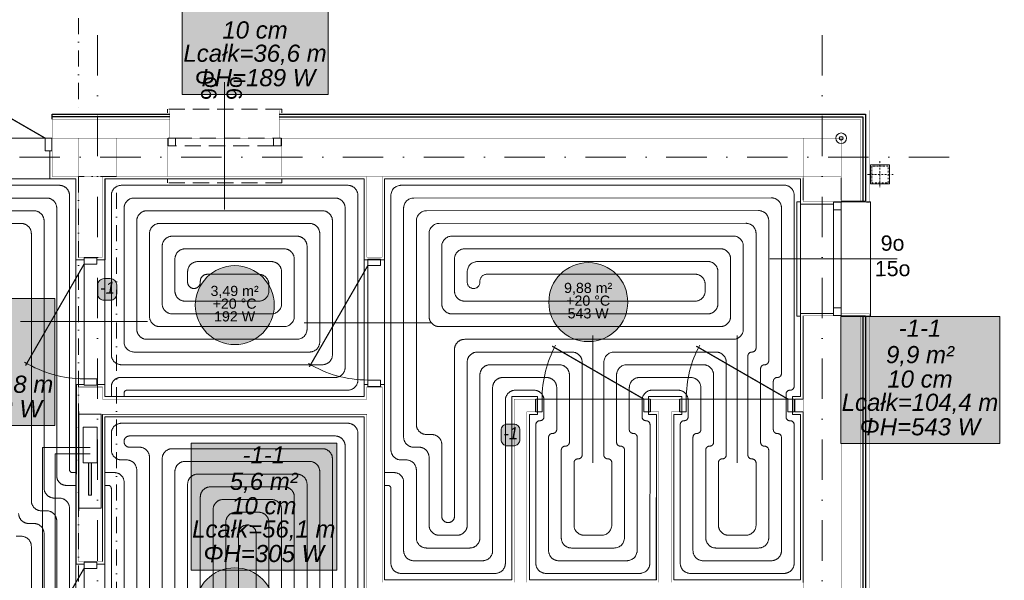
# Model space of a CAD drawing. Extents: x 4615668 to 9294084, y 16339 to 10688993.
# Tile 12 of 256: x 4716918 to 4717693, y 5340640 to 5341081. Entities that reach past the tile are written whole.
import ezdxf
from ezdxf.enums import TextEntityAlignment as Align
from ezdxf.lldxf.tags import DXFTag

# ---------------------------------------------------------------- set-up
doc = ezdxf.new("R2010")
doc.units = 0
doc.header["$MEASUREMENT"] = 0
doc.linetypes.add('DASHDOT', pattern=[25.4, 12.7, -6.35, 0, -6.35])
doc.linetypes.add('DASHED', pattern=[19.05, 12.7, -6.35])
for name, color, linetype, lineweight, true_color in [('IS_Belka powrotna rozdzielacza c_o_', 7, 'Continuous', 5, 0x000000), ('IS_Belka zasilająca rozdzielacza c_o_', 7, 'Continuous', 5, 0x000000), ('IS_Działka (powrotna)', 5, 'DASHED', 13, 0x0000ff), ('IS_Działka (zasilająca)', 1, 'Continuous', 13, 0xff0000), ('IS_PG_Ch', 7, 'Continuous', 13, 0x008000), ('IS_Podłoga grzewczo-chłodząca', 7, 'Continuous', 5, 0x000000), ('IS_Pomieszczenie (Ręczne)', 7, 'Continuous', 5, 0x000000), ('IS_Pomieszczenie (Ręczne)_etykieta', 7, 'Continuous', 5, 0x000000), ('IS_Strefa podłóg', 7, 'Continuous', 13, 0x008000), ('IS_Strefa podłóg_etykieta', 7, 'Continuous', 5, 0x000000), ('IS_Szafka rozdzielaczowa z zestawem', 7, 'Continuous', 5, 0x000000), ('IS_Wężownica OChP', 7, 'Continuous', 5, 0x800080)]:
    doc.layers.add(name, color=color, linetype=linetype, lineweight=lineweight, true_color=true_color)
doc.layers.add('MURY', color=7, linetype='Continuous')
doc.layers.add('STOLARKA', color=4, linetype='Continuous')
doc.layers.add('Osie', color=175, linetype='DASHDOT', lineweight=9)
doc.layers.add('Wymiar', color=7, linetype='Continuous', lineweight=9)
doc.styles.add('Arial_____', font='arial.ttf')
doc.styles.add('Arial__I__', font='ariali.ttf')
doc.styles.add('ARIAL_CE', font='arial.ttf', dxfattribs={"height": 15})
tags = doc.linetypes.add('DASH', pattern=[15, 10, -5]).pattern_tags.tags
tags[6:7] = [DXFTag(74, 4), DXFTag(75, 0), DXFTag(340, '0'), DXFTag(46, 0.0), DXFTag(50, 0.0), DXFTag(44, 0.0), DXFTag(45, 0.0)]
tags[4:5] = [DXFTag(74, 4), DXFTag(75, 0), DXFTag(340, '0'), DXFTag(46, 0.0), DXFTag(50, 0.0), DXFTag(44, 0.0), DXFTag(45, 0.0)]

# ---------------------------------------------------------------- blocks, each defined once
blk = doc.blocks.new('6248ed5a-13cf-4496-9900-b0c4fb0faeaf_case')
at = {"layer": 'IS_Szafka rozdzielaczowa z zestawem', "color": 0, "lineweight": 20, "transparency": 16777216, "extrusion": (0, 0, -1)}
blk.add_lwpolyline([(0.0875, 0.53), (0.0875, -0.25), (0.0915, -0.25), (0.0915, 0.53)], close=True, dxfattribs=at)
at = {"layer": 'IS_Szafka rozdzielaczowa z zestawem', "color": 0, "linetype": 'ByBlock', "lineweight": -2, "transparency": 16777216, "extrusion": (0, 0, -1)}
blk.add_lwpolyline([(-0.0875, 0.51), (-0.0875, -0.23), (0.0875, -0.23), (0.0875, 0.51)], close=True, dxfattribs=at)
blk = doc.blocks.new('G$C61CBF25F')
at = {"layer": 'Osie', "lineweight": 0, "ltscale": 2.5}
for p, q in [((855, 0), (855, 1880)), ((1425, 0), (1425, 1880)), ((1525, 1780), (204.85, 1780)), ((1525, 1780), (204.85, 1780))]:
    blk.add_line(p, q, dxfattribs=at)
blk = doc.blocks.new('G$C09C456D5')
at = {"layer": 'STOLARKA', "color": 252, "linetype": 'Continuous', "lineweight": 0}
for p, q in [((55, 100), (55, 0)), ((5, 50), (105, 50))]:
    blk.add_line(p, q, dxfattribs=at)
at = {"layer": 'STOLARKA', "color": 252, "linetype": 'Continuous', "lineweight": 0, "const_width": 1}
blk.add_lwpolyline([(105, 50), (17.96, 100.26)], dxfattribs=at)
at = {"layer": 'STOLARKA', "color": 252, "linetype": 'Continuous', "lineweight": 0}
for points in [[(5, 40), (5, 50), (0, 50), (0, 40)], [(105, 40), (105, 50), (110, 50), (110, 40)]]:
    blk.add_lwpolyline(points, close=True, dxfattribs=at)
blk.add_arc((95, 50), 90, 145.46198, 180, dxfattribs=at)
blk = doc.blocks.new('G$CF45FC2ED')
at = {"layer": 'STOLARKA', "color": 252, "linetype": 'Continuous', "lineweight": 0}
for p, q in [((45, 100), (45, 0)), ((85, 50), (5, 50))]:
    blk.add_line(p, q, dxfattribs=at)
at = {"layer": 'STOLARKA', "color": 252, "linetype": 'Continuous', "lineweight": 0, "const_width": 1}
blk.add_lwpolyline([(5, 50), (77.06, 91.6)], dxfattribs=at)
at = {"layer": 'STOLARKA', "color": 252, "linetype": 'Continuous', "lineweight": 0}
for points in [[(5, 40), (5, 50), (0, 50), (0, 40)], [(85, 40), (85, 50), (90, 50), (90, 40)]]:
    blk.add_lwpolyline(points, close=True, dxfattribs=at)
blk.add_arc((-5, 50), 90, 0, 28.08979, dxfattribs=at)
blk = doc.blocks.new('G$C8361AC1F')
at = {"layer": 'STOLARKA', "color": 252, "linetype": 'Continuous', "lineweight": 0}
for p, q in [((50, 100), (50, 0)), ((5, 50), (95, 50))]:
    blk.add_line(p, q, dxfattribs=at)
at = {"layer": 'STOLARKA', "color": 252, "linetype": 'Continuous', "lineweight": 0, "const_width": 1}
blk.add_lwpolyline([(95, 50), (15.33, 96)], dxfattribs=at)
at = {"layer": 'STOLARKA', "color": 252, "linetype": 'Continuous', "lineweight": 0}
for points in [[(5, 40), (5, 50), (0, 50), (0, 40)], [(95, 40), (95, 50), (100, 50), (100, 40)]]:
    blk.add_lwpolyline(points, close=True, dxfattribs=at)
blk.add_arc((95, 50), 90, 148.72666, 180, dxfattribs=at)
blk = doc.blocks.new('G$C503E6358')
at = {"layer": 'STOLARKA', "color": 5, "linetype": 'DASHED', "lineweight": 0}
blk.add_line((100, 45), (0, 45), dxfattribs=at)
for points in [[(24, 0), (21, 0), (21, 90), (24, 90)], [(76, 0), (79, 0), (79, 90), (76, 90)]]:
    blk.add_lwpolyline(points, dxfattribs=at)
for points in [[(56, 89.5), (56, 83.5), (50, 83.5), (50, 89.5)], [(56, 83.5), (56, 6.5), (50, 6.5), (50, 83.5)], [(56, 0.5), (56, 6.5), (50, 6.5), (50, 0.5)]]:
    blk.add_lwpolyline(points, close=True, dxfattribs=at)
blk = doc.blocks.new('G$C772A7A8F')
at = {"layer": 'STOLARKA', "color": 5, "lineweight": 0}
blk.add_line((100, 45), (0, 45), dxfattribs=at)
for points in [[(24, 0), (21, 0), (21, 90), (24, 90)], [(76, 0), (79, 0), (79, 90), (76, 90)]]:
    blk.add_lwpolyline(points, dxfattribs=at)
for points in [[(56, 89.5), (56, 83.5), (50, 83.5), (50, 89.5)], [(56, 83.5), (56, 6.5), (50, 6.5), (50, 83.5)], [(56, 0.5), (56, 6.5), (50, 6.5), (50, 0.5)]]:
    blk.add_lwpolyline(points, close=True, dxfattribs=at)
blk = doc.blocks.new('G$C6E969633')
at = {"layer": 'MURY', "color": 5, "linetype": 'DASH', "lineweight": 0}
blk.add_line((996.68, 1839), (996.68, 1739), dxfattribs=at)
at = {"layer": 'MURY', "linetype": 'DASHDOT', "lineweight": 0, "ltscale": 0.1}
for p, q in [((1512.18, 1777.06), (1512.18, 1756.06)), ((1522.68, 1766.56), (1501.68, 1766.56))]:
    blk.add_line(p, q, dxfattribs=at)
at = {"layer": 'MURY', "lineweight": 0, "ltscale": 40}
for p, q in [((1451.68, 1746.25), (1451.68, 1764)), ((1481.68, 1764), (1481.68, 1746.25)), ((1504.68, 1759.06), (1519.68, 1759.06)), ((1451.68, 1589.87), (1451.68, 1655.25)), ((1445.28, 1579.87), (1445.28, 1589.87)), ((1445.28, 1589.87), (1451.68, 1589.87)), ((900.61, 1577.87), (900.61, 1462.16)), ((1451.68, 1579.87), (1445.28, 1579.87)), ((1451.68, 1445.76), (1451.68, 1579.87))]:
    blk.add_line(p, q, dxfattribs=at)
at = {"layer": 'MURY', "linetype": 'DASH', "lineweight": 0}
for p, q in [((971.68, 1589.86), (971.68, 1589.87)), ((1031.68, 1589.86), (1031.68, 1589.87)), ((1091.68, 1589.86), (1091.68, 1589.87)), ((971.68, 1577.86), (971.68, 1577.87)), ((1031.68, 1577.86), (1031.68, 1577.87)), ((1091.68, 1577.86), (1091.68, 1577.87))]:
    blk.add_line(p, q, dxfattribs=at)
at = {"layer": 'MURY', "linetype": 'DASHDOT', "lineweight": 0}
blk.add_lwpolyline([(729.68, 1815), (729.68, 1915), (881.68, 1915), (881.68, 1815)], dxfattribs=at)
at = {"layer": 'MURY', "lineweight": 0, "ltscale": 40}
for points, const_width in [([(859.18, 1795), (859.18, 1817)], 0.1), ([(859.18, 1817), (1503.68, 1817), (1503.68, 1744.25), (1481.68, 1744.25)], 0.1), ([(859.18, 1816.96), (1503.68, 1816.96), (1503.68, 1744.21), (1481.68, 1744.21)], 0.1), ([(861.18, 1795), (861.18, 1810), (953.66, 1810)], 0.3)]:
    blk.add_lwpolyline(points, dxfattribs=dict(at, const_width=const_width))
at = {"layer": 'MURY', "lineweight": -3, "ltscale": 40}
for points in [[(861.18, 1814), (953.65, 1814)], [(861.18, 1810), (861.18, 1814)], [(1039.68, 1813.96), (1500.68, 1813.96), (1500.68, 1745.21), (1481.68, 1745.21)], [(861.18, 1812), (953.66, 1812)], [(1039.68, 1811.96), (1498.68, 1811.96), (1498.68, 1745.21), (1481.68, 1745.21)], [(1481.68, 1655.25), (1500.68, 1655.25), (1500.68, 1205.25), (1481.68, 1205.25)], [(1481.68, 1655.25), (1498.68, 1655.25), (1498.68, 1205.25), (1481.68, 1205.25)]]:
    blk.add_lwpolyline(points, dxfattribs=at)
at = {"layer": 'MURY', "linetype": 'DASH', "lineweight": 0, "const_width": 0.2}
for points in [[(953.68, 1795), (953.68, 1817)], [(1039.68, 1795), (1039.68, 1816.96)]]:
    blk.add_lwpolyline(points, dxfattribs=at)
at = {"layer": 'MURY', "lineweight": 0, "ltscale": 40}
blk.add_lwpolyline([(1039.68, 1809.96, 0.2, 0.2, 0), (1496.68, 1809.96, 0.2, 0.2, 0), (1496.68, 1745.21, 0.2, 0.2, 0), (1481.68, 1745.21, 0.2, 0.2, 0)], format="xyseb", dxfattribs=at)
at = {"layer": 'MURY', "ltscale": 40, "const_width": 0.3}
for points in [[(881.68, 1765), (861.18, 1765), (861.18, 1795), (881.68, 1795)], [(881.68, 1765), (911.68, 1765), (911.68, 1795), (881.68, 1795)], [(911.68, 1765), (1451.68, 1765), (1451.68, 1795), (911.68, 1795)], [(1451.68, 1765), (1481.68, 1765), (1481.68, 1795), (1451.68, 1795)], [(900.68, 1701.37), (900.68, 1765), (881.68, 1765), (881.68, 1701.37)], [(1481.68, 1745.25), (1481.68, 1765), (1451.68, 1765), (1451.68, 1745.25)]]:
    blk.add_lwpolyline(points, close=True, dxfattribs=at)
at = {"layer": 'MURY', "linetype": 'DASHDOT', "ltscale": 0.5, "const_width": 0.3}
for points in [[(951.68, 1765), (951.68, 1795)], [(1041.68, 1765), (1041.68, 1795)]]:
    blk.add_lwpolyline(points, dxfattribs=at)
at = {"layer": 'MURY', "lineweight": 0, "ltscale": 40}
for points in [[(859.18, 1785), (859.18, 1763), (879.68, 1763), (879.68, 1699.37), (886.11, 1699.37)], [(896.11, 1699.37), (902.68, 1699.37), (902.68, 1763), (1106.52, 1763), (1106.52, 1699.37), (1122.52, 1699.37), (1122.52, 1763), (1449.68, 1763.13), (1449.68, 1743.25), (1475.68, 1743.25)], [(1475.68, 1657.25), (1449.68, 1657.25), (1449.68, 1591.87), (1443.28, 1591.87), (1443.28, 1589.87)], [(886.11, 1601.37), (880.18, 1601.37), (880, 1460.16)], [(1109.35, 1601.37), (1106.52, 1601.37), (1106.52, 1591.87), (902.61, 1591.87), (902.61, 1601.37), (896.11, 1601.37)], [(1242.92, 1589.87), (1242.92, 1591.87), (1222.52, 1591.87), (1222.52, 1447.76), (1122.52, 1447.76), (1122.52, 1601.37), (1119.35, 1601.37)], [(1356.28, 1589.87), (1356.28, 1591.87), (1330.02, 1591.87), (1330.01, 1589.87)], [(896.11, 1460.16), (902.61, 1460.16), (902.61, 1575.87), (1106.52, 1575.87), (1106.52, 1303.66), (902.61, 1303.66), (902.61, 1363.16), (896.11, 1363.16)], [(1330.01, 1579.87), (1330, 1577.87), (1336.32, 1577.87), (1336.32, 1447.76), (1236.52, 1447.76), (1236.52, 1577.87), (1242.92, 1577.87), (1242.92, 1579.87)], [(1443.28, 1579.87), (1443.28, 1577.78), (1449.68, 1577.78), (1449.68, 1447.76), (1350.1, 1447.76), (1350.1, 1577.87), (1356.28, 1577.87), (1356.28, 1579.87)], [(880, 1460.16), (886.11, 1460.16)]]:
    blk.add_lwpolyline(points, dxfattribs=at)
blk.add_lwpolyline([(1504.68, 1759.06), (1519.68, 1759.06), (1519.68, 1774.06), (1504.68, 1774.06)], close=True, dxfattribs=at)
at = {"layer": 'MURY', "linetype": 'DASHDOT', "lineweight": 0, "ltscale": 0.1}
blk.add_lwpolyline([(1505.68, 1760.06), (1518.68, 1760.06), (1518.68, 1773.06), (1505.68, 1773.06)], close=True, dxfattribs=at)
at = {"layer": 'MURY', "linetype": 'DASHDOT', "lineweight": 0}
blk.add_lwpolyline([(881.68, 1255), (911.68, 1255), (911.68, 1765), (881.68, 1765)], close=True, dxfattribs=at)
at = {"layer": 'MURY', "linetype": 'DASH', "lineweight": 0}
blk.add_lwpolyline([(941.68, 1763), (961.68, 1763)], dxfattribs=at)
at = {"layer": 'MURY', "ltscale": 40, "const_width": 0.3}
for points in [[(1108.52, 1765), (1108.52, 1701.37), (1120.52, 1701.37), (1120.52, 1765)], [(1348.1, 1445.76), (1348.1, 1579.87), (1354.28, 1579.87), (1354.28, 1589.87), (1331.92, 1589.87), (1331.92, 1579.87), (1338.32, 1579.87), (1338.32, 1445.76)], [(1234.52, 1445.76), (1234.52, 1579.87), (1240.92, 1579.87), (1240.92, 1589.87), (1224.52, 1589.87), (1224.52, 1445.76)], [(1120.52, 1445.76), (1120.52, 1599.37), (1108.52, 1599.37), (1108.52, 1589.87), (900.68, 1589.87), (900.68, 1599.37), (881.68, 1599.37), (881.68, 1462.16), (900.68, 1462.16), (900.68, 1577.87), (1108.52, 1577.87), (1108.52, 1301.66)], [(1451.68, 1589.87), (1445.28, 1589.87), (1445.28, 1579.87), (1451.68, 1579.87)]]:
    blk.add_lwpolyline(points, dxfattribs=at)
at = {"layer": 'MURY', "lineweight": 0, "const_width": 0.2}
blk.add_lwpolyline([(1481.68, 1657.25), (1503.68, 1657.25), (1503.68, 1203.25), (1481.68, 1203.25)], dxfattribs=at)
at = {"layer": 'MURY', "lineweight": 0, "ltscale": 40, "const_width": 0.3}
blk.add_lwpolyline([(1481.68, 1655.25), (1481.68, 1255), (1451.68, 1255), (1451.68, 1655.25)], close=True, dxfattribs=at)
at = {"layer": 'MURY', "lineweight": 0}
blk.add_lwpolyline([(1481.68, 1655.25, 0.2, 0.2, 0), (1496.68, 1655.25, 0.2, 0.2, 0), (1496.68, 1205.25, 0.2, 0.2, 0), (1481.68, 1205.25, 0.2, 0.2, 0)], format="xyseb", dxfattribs=at)
at = {"layer": 'MURY', "lineweight": 0, "ltscale": 40}
blk.add_circle((1481.68, 1795), 4.18, dxfattribs=at)
for name, p in [('G$C61CBF25F', (41.68, 0)), ('G$C09C456D5', (750.68, 1745)), ('G$C772A7A8F', (1425.68, 1655.11))]:
    blk.add_blockref(name, p, dxfattribs=at)
at = {"layer": 'MURY', "lineweight": 0, "ltscale": 40, "rotation": 90}
blk.add_blockref('G$C503E6358', (1041.68, 1739), dxfattribs=at)
at = {"layer": 'MURY', "color": 251, "lineweight": 0, "ltscale": 40}
for p, rotation in [((936.11, 1600.87), 90.00000000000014), ((1159.35, 1599.87), 89.9999999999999), ((936.11, 1361.66), 89.99999999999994)]:
    blk.add_blockref('G$C8361AC1F', p, dxfattribs=dict(at, rotation=rotation))
at = {"layer": 'MURY', "color": 251, "lineweight": 0, "ltscale": 40, "xscale": -1, "rotation": 359.9999999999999}
for p in [(1331.42, 1539.87), (1444.78, 1539.87)]:
    blk.add_blockref('G$CF45FC2ED', p, dxfattribs=at)
at = {"layer": 'MURY', "char_height": 12, "width": 1777.5174, "attachment_point": 5, "style": 'ARIAL_CE'}
for s, insert, rotation in [('\\pxi-10,l16.666687,t16.666687;9o\\P9o', (994.47, 1794.43), 90.15445), ('\\pxi-10,l16.666687,t16.666687;9o\\P15o', (1482.11, 1702.37), 0.15445)]:
    blk.add_mtext(s, dxfattribs=dict(at, insert=insert, rotation=rotation))

msp = doc.modelspace()

# ---------------------------------------------------------------- hatches: boundary and pattern name
at = {"layer": 'IS_Belka powrotna rozdzielacza c_o_', "true_color": 0xffffff, "transparency": 33554687, "extrusion": (0, -1.32097e-56, -1)}
msp.add_hatch(color=7, dxfattribs=at).paths.add_polyline_path([(-4716974.86, 5340732.33), (-4716974.86, 5340706.83), (-4716972.32, 5340706.83), (-4716972.32, 5340732.33)])
at = {"layer": 'IS_Belka zasilająca rozdzielacza c_o_', "true_color": 0xffffff, "transparency": 33554687, "extrusion": (0, -1.32097e-56, -1)}
msp.add_hatch(color=7, dxfattribs=at).paths.add_polyline_path([(-4716974.86, 5340732.33), (-4716974.86, 5340706.83), (-4716972.32, 5340706.83), (-4716972.32, 5340732.33)])
at = {"layer": 'IS_Podłoga grzewczo-chłodząca', "lineweight": 50, "true_color": 0xffffff, "transparency": 33554687}
for points in [[(4717046.19, 5341022.04), (4717160.9, 5341022.04), (4717160.9, 5341121.87), (4717046.19, 5341121.87)], [(4716831.18, 5340761.71), (4716945.89, 5340761.71), (4716945.89, 5340861.54), (4716831.18, 5340861.54)], [(4717564.07, 5340747.5), (4717689.1, 5340747.5), (4717689.1, 5340847.33), (4717564.07, 5340847.33)], [(4717053.07, 5340647.86), (4717167.78, 5340647.86), (4717167.78, 5340747.69), (4717053.07, 5340747.69)]]:
    msp.add_hatch(color=7, dxfattribs=at).paths.add_polyline_path(points)
at = {"layer": 'IS_Pomieszczenie (Ręczne)_etykieta', "lineweight": 50, "true_color": 0xe4e4e4, "transparency": 33554687}
for points in [[(4717118.49, 5340856.34), (4717116.97, 5340865.93), (4717112.56, 5340874.59), (4717105.69, 5340881.45), (4717097.04, 5340885.86), (4717087.45, 5340887.38), (4717077.85, 5340885.86), (4717069.2, 5340881.45), (4717062.33, 5340874.59), (4717057.92, 5340865.93), (4717056.4, 5340856.34), (4717057.92, 5340846.75), (4717062.33, 5340838.09), (4717069.2, 5340831.22), (4717077.85, 5340826.82), (4717087.45, 5340825.3), (4717097.04, 5340826.82), (4717105.69, 5340831.22), (4717112.56, 5340838.09), (4717116.97, 5340846.75)], [(4717396.57, 5340858.71), (4717395.05, 5340868.3), (4717390.64, 5340876.95), (4717383.77, 5340883.82), (4717375.12, 5340888.23), (4717365.52, 5340889.75), (4717355.93, 5340888.23), (4717347.28, 5340883.82), (4717340.41, 5340876.95), (4717336, 5340868.3), (4717334.48, 5340858.71), (4717336, 5340849.11), (4717340.41, 5340840.46), (4717347.28, 5340833.59), (4717355.93, 5340829.18), (4717365.52, 5340827.66), (4717375.12, 5340829.18), (4717383.77, 5340833.59), (4717390.64, 5340840.46), (4717395.05, 5340849.11)], [(4717118.49, 5340618.67), (4717116.97, 5340628.26), (4717112.56, 5340636.91), (4717105.69, 5340643.78), (4717097.04, 5340648.19), (4717087.44, 5340649.71), (4717077.85, 5340648.19), (4717069.2, 5340643.78), (4717062.33, 5340636.91), (4717057.92, 5340628.26), (4717056.4, 5340618.67), (4717057.92, 5340609.07), (4717062.33, 5340600.42), (4717069.2, 5340593.55), (4717077.85, 5340589.14), (4717087.44, 5340587.62), (4717097.04, 5340589.14), (4717105.69, 5340593.55), (4717112.56, 5340600.42), (4717116.97, 5340609.07)]]:
    msp.add_hatch(color=254, dxfattribs=at).paths.add_polyline_path(points)
at = {"layer": 'IS_Strefa podłóg_etykieta', "lineweight": 50, "true_color": 0xffffff, "transparency": 33554687}
for points in [[(4716984.68, 5340860.1), (4716989.55, 5340860.1), (4716992.05, 5340860.77), (4716993.88, 5340862.6), (4716994.55, 5340865.1), (4716994.55, 5340872.18), (4716993.88, 5340874.68), (4716992.05, 5340876.51), (4716989.55, 5340877.18), (4716984.68, 5340877.18), (4716982.18, 5340876.51), (4716980.35, 5340874.68), (4716979.68, 5340872.18), (4716979.68, 5340865.1), (4716980.35, 5340862.6), (4716982.18, 5340860.77)], [(4717301.91, 5340745.7), (4717306.78, 5340745.7), (4717309.28, 5340746.37), (4717311.11, 5340748.2), (4717311.78, 5340750.7), (4717311.78, 5340757.78), (4717311.11, 5340760.28), (4717309.28, 5340762.11), (4717306.78, 5340762.78), (4717301.91, 5340762.78), (4717299.41, 5340762.11), (4717297.58, 5340760.28), (4717296.91, 5340757.78), (4717296.91, 5340750.7), (4717297.58, 5340748.2), (4717299.41, 5340746.37)]]:
    msp.add_hatch(color=7, dxfattribs=at).paths.add_polyline_path(points)

# ---------------------------------------------------------------- linework, layer by layer
msp.add_circle((4717564.43, 5340987.56), 1.4)
at = {"layer": 'IS_Belka powrotna rozdzielacza c_o_', "extrusion": (0, 1.32097e-56, -1)}
msp.add_lwpolyline([(-4716974.86, 5340732.33), (-4716974.86, 5340706.83), (-4716972.32, 5340706.83), (-4716972.32, 5340732.33)], close=True, dxfattribs=at)
at = {"layer": 'IS_Belka zasilająca rozdzielacza c_o_', "extrusion": (0, 1.32097e-56, -1)}
msp.add_lwpolyline([(-4716974.86, 5340732.33), (-4716974.86, 5340706.83), (-4716972.32, 5340706.83), (-4716972.32, 5340732.33)], close=True, dxfattribs=at)
at = {"layer": 'IS_Działka (powrotna)', "ltscale": 70}
for p, q in [((4716946.08, 5340739.33), (4716973.59, 5340739.33)), ((4716946.08, 5340189.58), (4716946.08, 5340739.33))]:
    msp.add_line(p, q, dxfattribs=at)
at = {"layer": 'IS_Działka (zasilająca)'}
for p, q in [((4716936.08, 5340744.33), (4716973.59, 5340744.33)), ((4716936.08, 5340179.58), (4716936.08, 5340744.33))]:
    msp.add_line(p, q, dxfattribs=at)
at = {"layer": 'IS_PG_Ch', "extrusion": (0, 0, -1)}
for points in [[(-4716814.28, 5340955.56), (-4716962.43, 5340955.56), (-4716962.43, 5340582.67), (-4716814.28, 5340582.67)], [(-4717189.26, 5340955.56), (-4717189.26, 5340784.43), (-4716985.35, 5340784.43), (-4716985.35, 5340955.56)], [(-4717189.26, 5340768.43), (-4717189.26, 5340496.22), (-4716985.35, 5340496.22), (-4716985.35, 5340768.43)]]:
    msp.add_lwpolyline(points, close=True, dxfattribs=at)
at = {"layer": 'IS_PG_Ch', "extrusion": (0, 1.56018e-57, -1)}
msp.add_lwpolyline([(-4717532.43, 5340784.43), (-4717526.03, 5340784.43), (-4717526.03, 5340770.35), (-4717532.43, 5340770.35), (-4717532.43, 5340640.32), (-4717432.85, 5340640.32), (-4717432.85, 5340770.43), (-4717439.03, 5340770.43), (-4717439.03, 5340784.43), (-4717412.76, 5340784.43), (-4717412.75, 5340770.43), (-4717419.06, 5340770.43), (-4717418.88, 5340640.32), (-4717319.26, 5340640.32), (-4717319.26, 5340770.43), (-4717325.66, 5340770.43), (-4717325.66, 5340784.43), (-4717305.26, 5340784.43), (-4717305.26, 5340640.32), (-4717205.26, 5340640.32), (-4717205.26, 5340955.56), (-4717532.43, 5340955.7)], close=True, dxfattribs=at)
at = {"layer": 'IS_Podłoga grzewczo-chłodząca'}
for points in [[(4717046.19, 5341022.04), (4717160.9, 5341022.04), (4717160.9, 5341121.87), (4717046.19, 5341121.87)], [(4716831.18, 5340761.71), (4716945.89, 5340761.71), (4716945.89, 5340861.54), (4716831.18, 5340861.54)], [(4717564.07, 5340747.5), (4717689.1, 5340747.5), (4717689.1, 5340847.33), (4717564.07, 5340847.33)], [(4717053.07, 5340647.86), (4717167.78, 5340647.86), (4717167.78, 5340747.69), (4717053.07, 5340747.69)]]:
    msp.add_lwpolyline(points, close=True, dxfattribs=at)
at = {"layer": 'IS_Pomieszczenie (Ręczne)', "extrusion": (0, 0, -1)}
for points in [[(-4716446.43, 5340955.56), (-4716962.43, 5340955.56), (-4716962.43, 5339309.56), (-4716446.43, 5339309.56)], [(-4716985.35, 5340955.56), (-4717189.26, 5340955.56), (-4717189.26, 5340784.43), (-4716985.35, 5340784.43)], [(-4716985.35, 5340768.43), (-4717189.26, 5340768.43), (-4717189.26, 5340496.22), (-4716985.35, 5340496.22)]]:
    msp.add_lwpolyline(points, close=True, dxfattribs=at)
at = {"layer": 'IS_Pomieszczenie (Ręczne)', "extrusion": (0, 2.01439e-58, -1)}
msp.add_lwpolyline([(-4717532.43, 5340955.7), (-4717532.43, 5340784.43), (-4717526.03, 5340784.43), (-4717526.03, 5340770.35), (-4717532.43, 5340770.35), (-4717532.43, 5340640.32), (-4717432.85, 5340640.32), (-4717432.85, 5340770.43), (-4717439.03, 5340770.43), (-4717439.03, 5340784.43), (-4717412.76, 5340784.43), (-4717412.75, 5340770.43), (-4717419.06, 5340770.43), (-4717418.88, 5340640.32), (-4717319.26, 5340640.32), (-4717319.26, 5340770.43), (-4717325.66, 5340770.43), (-4717325.66, 5340784.43), (-4717305.26, 5340784.43), (-4717305.26, 5340640.32), (-4717205.26, 5340640.32), (-4717205.26, 5340955.56)], close=True, dxfattribs=at)
at = {"layer": 'IS_Pomieszczenie (Ręczne)_etykieta'}
for centre in [(4717087.45, 5340856.34), (4717365.52, 5340858.71), (4717087.44, 5340618.67)]:
    msp.add_circle(centre, 31.04, dxfattribs=at)
at = {"layer": 'IS_Strefa podłóg', "extrusion": (0, 0, -1)}
for points in [[(-4716814.28, 5340582.67), (-4716814.28, 5340955.56), (-4716962.43, 5340955.56), (-4716962.43, 5340582.67)], [(-4716985.35, 5340955.56), (-4717189.26, 5340955.56), (-4717189.26, 5340784.43), (-4716985.35, 5340784.43)], [(-4716985.35, 5340768.43), (-4717189.26, 5340768.43), (-4717189.26, 5340496.22), (-4716985.35, 5340496.22)]]:
    msp.add_lwpolyline(points, close=True, dxfattribs=at)
at = {"layer": 'IS_Strefa podłóg', "extrusion": (0, -1.34292e-58, -1)}
msp.add_lwpolyline([(-4717532.43, 5340955.7), (-4717532.43, 5340784.43), (-4717526.03, 5340784.43), (-4717526.03, 5340770.35), (-4717532.43, 5340770.35), (-4717532.43, 5340640.32), (-4717432.85, 5340640.32), (-4717432.85, 5340770.43), (-4717439.03, 5340770.43), (-4717439.03, 5340784.43), (-4717412.76, 5340784.43), (-4717412.75, 5340770.43), (-4717419.06, 5340770.43), (-4717418.88, 5340640.32), (-4717319.26, 5340640.32), (-4717319.26, 5340770.43), (-4717325.66, 5340770.43), (-4717325.66, 5340784.43), (-4717305.26, 5340784.43), (-4717305.26, 5340640.32), (-4717205.26, 5340640.32), (-4717205.26, 5340955.56)], close=True, dxfattribs=at)
at = {"layer": 'IS_Strefa podłóg_etykieta'}
for points in [[(4716984.68, 5340860.1), (4716989.55, 5340860.1, 0.414214), (4716994.55, 5340865.1), (4716994.55, 5340872.18, 0.414214), (4716989.55, 5340877.18), (4716984.68, 5340877.18, 0.414214), (4716979.68, 5340872.18), (4716979.68, 5340865.1, 0.414214)], [(4717301.91, 5340745.7), (4717306.78, 5340745.7, 0.414214), (4717311.78, 5340750.7), (4717311.78, 5340757.78, 0.414214), (4717306.78, 5340762.78), (4717301.91, 5340762.78, 0.414214), (4717296.91, 5340757.78), (4717296.91, 5340750.7, 0.414214)]]:
    msp.add_lwpolyline(points, format="xyb", close=True, dxfattribs=at)
at = {"layer": 'IS_Szafka rozdzielaczowa z zestawem', "color": 18, "lineweight": 5, "true_color": 0x000000, "transparency": 33554687, "extrusion": (0, -4.63518e-57, -1)}
msp.add_lwpolyline([(-4716979.09, 5340760.33), (-4716979.09, 5340732.33), (-4716968.09, 5340732.33), (-4716968.09, 5340760.33)], close=True, dxfattribs=at)
at = {"layer": 'IS_Wężownica OChP', "color": 21, "linetype": 'DASHED', "ltscale": 70, "transparency": 33554687, "extrusion": (0, 0, -1)}
for points in [[(-4716962.43, 5340724.58), (-4716959.88, 5340724.58, 0.414214), (-4716957.43, 5340727.03), (-4716957.43, 5340942.56, -0.414214), (-4716949.43, 5340950.56), (-4716827.28, 5340950.56, -0.414214)], [(-4717000.35, 5340784.43), (-4717000.35, 5340786.98, 0.414214), (-4717002.8, 5340789.43), (-4717176.26, 5340789.43, -0.414214), (-4717184.26, 5340797.43), (-4717184.26, 5340942.56, -0.414214), (-4717176.26, 5340950.56), (-4716998.35, 5340950.56, -0.414214), (-4716990.35, 5340942.56), (-4716990.35, 5340817.43, -0.414214), (-4716998.35, 5340809.43), (-4717156.26, 5340809.43, -0.414214), (-4717164.26, 5340817.43), (-4717164.26, 5340922.56, -0.414214), (-4717156.26, 5340930.56), (-4717018.35, 5340930.56, -0.414214), (-4717010.35, 5340922.56), (-4717010.35, 5340837.43, -0.414214), (-4717018.35, 5340829.43), (-4717136.26, 5340829.43, -0.414213), (-4717144.26, 5340837.43), (-4717144.26, 5340902.56, -0.414214), (-4717136.26, 5340910.56), (-4717038.35, 5340910.56, -0.414214), (-4717030.35, 5340902.56), (-4717030.35, 5340857.43, -0.414214), (-4717038.35, 5340849.43), (-4717116.26, 5340849.43, -0.414213), (-4717124.26, 5340857.43), (-4717124.26, 5340882.56, -0.414214), (-4717116.26, 5340890.56), (-4717058.35, 5340890.56, -0.414214), (-4717050.35, 5340882.56), (-4717050.35, 5340874.33, -0.414214), (-4717055.25, 5340869.43), (-4717055.45, 5340869.43, -0.414214), (-4717060.35, 5340874.33), (-4717060.35, 5340875.11, 0.414214), (-4717065.8, 5340880.56), (-4717106.26, 5340880.56, 0.414214), (-4717114.26, 5340872.56), (-4717114.26, 5340867.43, 0.414214), (-4717106.26, 5340859.43), (-4717048.35, 5340859.43, 0.414214), (-4717040.35, 5340867.43), (-4717040.35, 5340892.56, 0.414214), (-4717048.35, 5340900.56), (-4717126.26, 5340900.56, 0.414214), (-4717134.26, 5340892.56), (-4717134.26, 5340847.43, 0.414213), (-4717126.26, 5340839.43), (-4717028.35, 5340839.43, 0.414214), (-4717020.35, 5340847.43), (-4717020.35, 5340912.56, 0.414214), (-4717028.35, 5340920.56), (-4717146.26, 5340920.56, 0.414214), (-4717154.26, 5340912.56), (-4717154.26, 5340827.43, 0.414214), (-4717146.26, 5340819.43), (-4717008.35, 5340819.43, 0.414213), (-4717000.35, 5340827.43), (-4717000.35, 5340932.56, 0.414214), (-4717008.35, 5340940.56), (-4717166.26, 5340940.56, 0.414214), (-4717174.26, 5340932.56), (-4717174.26, 5340807.43, 0.414214), (-4717166.26, 5340799.43), (-4716997.7, 5340799.43, -0.414214), (-4716990.35, 5340792.08), (-4716990.35, 5340784.43)], [(-4717205.26, 5340714.58), (-4717207.81, 5340714.58, 0.414214), (-4717210.26, 5340712.13), (-4717210.26, 5340653.32, -0.414214), (-4717218.26, 5340645.32), (-4717292.26, 5340645.32, -0.414214), (-4717300.26, 5340653.32), (-4717300.26, 5340781.43, 0.414214), (-4717308.26, 5340789.43), (-4717322.66, 5340789.43, 0.414214), (-4717330.66, 5340781.43), (-4717330.66, 5340768.56, 0.414214), (-4717327.53, 5340765.43), (-4717327.4, 5340765.43, -0.414214), (-4717324.26, 5340762.29), (-4717324.26, 5340653.32, -0.414214), (-4717332.26, 5340645.32), (-4717405.89, 5340645.32, -0.413801), (-4717413.89, 5340653.31), (-4717414.05, 5340762.34, -0.414626), (-4717410.96, 5340765.43), (-4717410.83, 5340765.43, 0.414464), (-4717407.75, 5340768.52), (-4717407.76, 5340781.43, 0.413963), (-4717415.76, 5340789.43), (-4717436.03, 5340789.43, 0.414214), (-4717444.03, 5340781.43), (-4717444.03, 5340768.46, 0.414214), (-4717441, 5340765.43), (-4717440.88, 5340765.43, -0.414214), (-4717437.85, 5340762.4), (-4717437.85, 5340653.32, -0.414214), (-4717445.85, 5340645.32), (-4717519.43, 5340645.32, -0.414216), (-4717527.43, 5340653.32), (-4717527.43, 5340762.21, -0.414211), (-4717524.29, 5340765.35), (-4717524.16, 5340765.35, 0.414214), (-4717521.03, 5340768.48), (-4717521.03, 5340786.29, 0.414214), (-4717524.16, 5340789.43), (-4717524.29, 5340789.43, -0.414214), (-4717527.43, 5340792.56), (-4717527.43, 5340942.69, -0.414332), (-4717519.42, 5340950.69), (-4717218.26, 5340950.57, -0.414095), (-4717210.26, 5340942.57), (-4717210.26, 5340742.58, -0.414214), (-4717218.26, 5340734.58), (-4717222.26, 5340734.58, 0.414214), (-4717230.26, 5340726.58), (-4717230.26, 5340673.32, -0.414214), (-4717238.26, 5340665.32), (-4717272.27, 5340665.32, -0.414214), (-4717280.27, 5340673.32), (-4717280.27, 5340801.43, 0.414214), (-4717288.27, 5340809.43), (-4717342.66, 5340809.43, 0.414214), (-4717350.66, 5340801.43), (-4717350.66, 5340748.56, 0.414214), (-4717347.53, 5340745.43), (-4717347.4, 5340745.43, -0.414214), (-4717344.26, 5340742.29), (-4717344.26, 5340673.32, -0.414214), (-4717352.26, 5340665.32), (-4717385.92, 5340665.32, -0.413801), (-4717393.92, 5340673.31), (-4717394.02, 5340742.34, -0.414626), (-4717390.94, 5340745.43), (-4717390.81, 5340745.43, 0.414466), (-4717387.73, 5340748.51), (-4717387.77, 5340801.43, 0.413961), (-4717395.77, 5340809.43), (-4717456.03, 5340809.43, 0.414214), (-4717464.03, 5340801.43), (-4717464.03, 5340748.46, 0.414214), (-4717461, 5340745.43), (-4717460.88, 5340745.43, -0.414214), (-4717457.85, 5340742.4), (-4717457.85, 5340673.32, -0.414214), (-4717465.85, 5340665.32), (-4717499.43, 5340665.32, -0.414218), (-4717507.43, 5340673.32), (-4717507.43, 5340742.21, -0.414209), (-4717504.29, 5340745.35), (-4717504.16, 5340745.35, 0.414214), (-4717501.03, 5340748.48), (-4717501.03, 5340806.29, 0.414214), (-4717504.16, 5340809.43), (-4717504.29, 5340809.43, -0.414214), (-4717507.43, 5340812.56), (-4717507.43, 5340922.68, -0.414332), (-4717499.42, 5340930.68), (-4717238.26, 5340930.58, -0.414095), (-4717230.26, 5340922.58), (-4717230.26, 5340762.58, -0.414214), (-4717238.26, 5340754.58), (-4717242.26, 5340754.58, 0.414214), (-4717250.26, 5340746.58), (-4717250.26, 5340690.22, -0.414214), (-4717255.16, 5340685.32), (-4717255.36, 5340685.32, -0.414214), (-4717260.27, 5340690.22), (-4717260.27, 5340821.43, 0.414214), (-4717268.27, 5340829.43), (-4717479.43, 5340829.43, -0.414214), (-4717487.43, 5340837.43), (-4717487.43, 5340902.67, -0.414333), (-4717479.42, 5340910.67), (-4717258.26, 5340910.58, -0.414095), (-4717250.26, 5340902.58), (-4717250.26, 5340857.43, -0.414214), (-4717258.26, 5340849.43), (-4717459.43, 5340849.43, -0.414214), (-4717467.43, 5340857.43), (-4717467.43, 5340882.67, -0.414332), (-4717459.42, 5340890.67), (-4717278.26, 5340890.59, -0.414095), (-4717270.27, 5340882.59), (-4717270.27, 5340874.33, -0.414213), (-4717275.16, 5340869.43), (-4717275.37, 5340869.43, -0.414212), (-4717280.27, 5340874.33), (-4717280.27, 5340875.12, 0.414094), (-4717285.73, 5340880.6), (-4717449.42, 5340880.66, 0.414332), (-4717457.43, 5340872.66), (-4717457.43, 5340867.43, 0.414213), (-4717449.43, 5340859.43), (-4717268.26, 5340859.43, 0.414214), (-4717260.26, 5340867.43), (-4717260.26, 5340892.59, 0.414095), (-4717268.26, 5340900.59), (-4717469.42, 5340900.67, 0.414333), (-4717477.43, 5340892.67), (-4717477.43, 5340847.43, 0.414214), (-4717469.43, 5340839.43), (-4717248.26, 5340839.43, 0.414214), (-4717240.26, 5340847.43), (-4717240.26, 5340912.58, 0.414094), (-4717248.26, 5340920.58), (-4717489.42, 5340920.68, 0.414333), (-4717497.43, 5340912.68), (-4717497.43, 5340822.56, 0.414214), (-4717494.29, 5340819.43), (-4717494.16, 5340819.43, -0.414214), (-4717491.03, 5340816.29), (-4717491.03, 5340738.48, -0.414214), (-4717494.16, 5340735.35), (-4717494.29, 5340735.35, 0.414208), (-4717497.43, 5340732.21), (-4717497.43, 5340683.32, 0.414219), (-4717489.43, 5340675.32), (-4717475.85, 5340675.32, 0.414214), (-4717467.85, 5340683.32), (-4717467.85, 5340732.4, 0.414214), (-4717470.88, 5340735.43), (-4717471, 5340735.43, -0.414214), (-4717474.03, 5340738.46), (-4717474.03, 5340811.43, -0.414214), (-4717466.03, 5340819.43), (-4717385.78, 5340819.43, -0.413961), (-4717377.78, 5340811.43), (-4717377.72, 5340738.51, -0.414466), (-4717380.8, 5340735.43), (-4717380.93, 5340735.43, 0.414627), (-4717384.01, 5340732.34), (-4717383.94, 5340683.31, 0.4138), (-4717375.94, 5340675.32), (-4717362.26, 5340675.32, 0.414214), (-4717354.26, 5340683.32), (-4717354.26, 5340732.29, 0.414214), (-4717357.4, 5340735.43), (-4717357.53, 5340735.43, -0.414214), (-4717360.66, 5340738.56), (-4717360.66, 5340811.43, -0.414214), (-4717352.66, 5340819.43), (-4717278.27, 5340819.43, -0.414214), (-4717270.27, 5340811.43), (-4717270.27, 5340683.32, 0.414214), (-4717262.27, 5340675.32), (-4717248.26, 5340675.32, 0.414214), (-4717240.26, 5340683.32), (-4717240.26, 5340736.58, -0.414214), (-4717232.26, 5340744.58), (-4717228.26, 5340744.58, 0.414214), (-4717220.26, 5340752.58), (-4717220.26, 5340932.57, 0.414095), (-4717228.26, 5340940.57), (-4717509.42, 5340940.69, 0.414332), (-4717517.43, 5340932.69), (-4717517.43, 5340802.56, 0.414214), (-4717514.29, 5340799.43), (-4717514.16, 5340799.43, -0.414214), (-4717511.03, 5340796.29), (-4717511.03, 5340758.48, -0.414214), (-4717514.16, 5340755.35), (-4717514.29, 5340755.35, 0.41421), (-4717517.43, 5340752.21), (-4717517.43, 5340663.32, 0.414217), (-4717509.43, 5340655.32), (-4717455.85, 5340655.32, 0.414214), (-4717447.85, 5340663.32), (-4717447.85, 5340752.4, 0.414214), (-4717450.88, 5340755.43), (-4717451, 5340755.43, -0.414214), (-4717454.03, 5340758.46), (-4717454.03, 5340791.43, -0.414214), (-4717446.03, 5340799.43), (-4717405.77, 5340799.43, -0.413962), (-4717397.77, 5340791.43), (-4717397.74, 5340758.52, -0.414465), (-4717400.82, 5340755.43), (-4717400.95, 5340755.43, 0.414626), (-4717404.03, 5340752.34), (-4717403.91, 5340663.31, 0.413801), (-4717395.91, 5340655.32), (-4717342.26, 5340655.32, 0.414214), (-4717334.26, 5340663.32), (-4717334.26, 5340752.29, 0.414214), (-4717337.4, 5340755.43), (-4717337.53, 5340755.43, -0.414214), (-4717340.66, 5340758.56), (-4717340.66, 5340791.43, -0.414214), (-4717332.66, 5340799.43), (-4717298.27, 5340799.43, -0.414214), (-4717290.27, 5340791.43), (-4717290.27, 5340663.32, 0.414214), (-4717282.27, 5340655.32), (-4717228.26, 5340655.32, 0.414214), (-4717220.26, 5340663.32), (-4717220.26, 5340717.23, -0.414214), (-4717212.91, 5340724.58), (-4717205.26, 5340724.58)], [(-4716837.28, 5340940.56), (-4716939.43, 5340940.56, 0.414214), (-4716947.43, 5340932.56), (-4716947.43, 5340721.93, -0.414214), (-4716954.78, 5340714.58), (-4716962.43, 5340714.58)], [(-4716827.28, 5340587.67), (-4716949.43, 5340587.67, -0.414214), (-4716957.43, 5340595.67), (-4716957.43, 5340696.58, -0.414214), (-4716949.43, 5340704.58), (-4716945.43, 5340704.58, 0.414214), (-4716937.43, 5340712.58), (-4716937.43, 5340922.56, -0.414214), (-4716929.43, 5340930.56), (-4716847.28, 5340930.56, -0.414214)], [(-4716857.28, 5340920.56), (-4716919.43, 5340920.56, 0.414214), (-4716927.43, 5340912.56), (-4716927.43, 5340702.58, -0.414214), (-4716935.43, 5340694.58), (-4716939.43, 5340694.58, 0.414214), (-4716947.43, 5340686.58), (-4716947.43, 5340605.67, 0.414214), (-4716939.43, 5340597.67), (-4716837.28, 5340597.67, 0.414214)], [(-4717184.27, 5340509.22), (-4717184.27, 5340755.43, -0.414214), (-4717176.27, 5340763.43), (-4716998.35, 5340763.43, -0.414214), (-4716990.35, 5340755.43), (-4716990.35, 5340742.58, -0.414214), (-4716998.35, 5340734.58), (-4717002.35, 5340734.58, 0.414214), (-4717010.35, 5340726.58), (-4717010.35, 5340529.22, -0.414214)], [(-4717020.35, 5340539.22), (-4717020.35, 5340736.58, -0.414214), (-4717012.35, 5340744.58), (-4717004.69, 5340744.58, 0.414214), (-4717000.35, 5340748.92), (-4717000.35, 5340749.09, 0.414214), (-4717004.69, 5340753.43), (-4717166.27, 5340753.43, 0.414214), (-4717174.27, 5340745.43), (-4717174.27, 5340519.22, 0.414214)], [(-4717164.26, 5340529.22), (-4717164.26, 5340735.43, -0.414214), (-4717156.26, 5340743.43), (-4717038.35, 5340743.43, -0.414214), (-4717030.35, 5340735.43), (-4717030.35, 5340549.22, -0.414214)], [(-4717040.35, 5340559.22), (-4717040.35, 5340725.43, 0.414214), (-4717048.35, 5340733.43), (-4717146.27, 5340733.43, 0.414214), (-4717154.27, 5340725.43), (-4717154.27, 5340539.22, 0.414214)], [(-4717000.35, 5340519.22), (-4717000.35, 5340717.23, -0.414214), (-4716993, 5340724.58), (-4716985.35, 5340724.58)], [(-4717144.26, 5340549.22), (-4717144.26, 5340715.43, -0.414214), (-4717136.26, 5340723.43), (-4717058.35, 5340723.43, -0.414214), (-4717050.35, 5340715.43), (-4717050.35, 5340569.22, -0.414214)], [(-4716985.35, 5340714.58), (-4716987.9, 5340714.58, 0.414214), (-4716990.35, 5340712.13), (-4716990.35, 5340509.22, -0.414214)], [(-4717060.35, 5340579.22), (-4717060.35, 5340705.43, 0.414214), (-4717068.35, 5340713.43), (-4717126.27, 5340713.43, 0.414214), (-4717134.27, 5340705.43), (-4717134.27, 5340559.22, 0.414213)], [(-4717124.27, 5340569.22), (-4717124.27, 5340695.43, -0.414214), (-4717116.27, 5340703.43), (-4717078.35, 5340703.43, -0.414214), (-4717070.35, 5340695.43), (-4717070.35, 5340589.22, -0.414214)], [(-4717080.35, 5340596.12), (-4717080.35, 5340685.43, 0.414214), (-4717088.35, 5340693.43), (-4717106.27, 5340693.43, 0.414214), (-4717114.27, 5340685.43), (-4717114.27, 5340579.22, 0.414213)], [(-4716847.28, 5340607.67), (-4716929.43, 5340607.67, -0.414214), (-4716937.43, 5340615.67), (-4716937.43, 5340676.58, -0.414214), (-4716929.43, 5340684.58), (-4716925.43, 5340684.58, 0.414214), (-4716917.43, 5340692.58)], [(-4717104.27, 5340589.22), (-4717104.27, 5340676.61, -0.414214), (-4717097.45, 5340683.43), (-4717097.17, 5340683.43, -0.414214), (-4717090.35, 5340676.61), (-4717090.35, 5340596.12, 0.414213)], [(-4716915.43, 5340674.58), (-4716919.43, 5340674.58, 0.414214), (-4716927.43, 5340666.58), (-4716927.43, 5340625.67, 0.414214), (-4716919.43, 5340617.67), (-4716857.28, 5340617.67, 0.414214)]]:
    msp.add_lwpolyline(points, format="xyb", dxfattribs=at)

# ---------------------------------------------------------------- block references
at = {"layer": 'IS_Szafka rozdzielaczowa z zestawem', "lineweight": 5, "xscale": 100, "yscale": 100, "zscale": 100}
msp.add_blockref('6248ed5a-13cf-4496-9900-b0c4fb0faeaf_case', (4716973.59, 5340719.58), dxfattribs=at)
at = {"layer": 'Wymiar', "lineweight": 0, "ltscale": 40}
msp.add_blockref('G$C6E969633', (4716082.74, 5339192.56), dxfattribs=at)

# ---------------------------------------------------------------- texts
at = {"layer": 'IS_Podłoga grzewczo-chłodząca', "color": 96, "true_color": 0x008000, "transparency": 33554687, "style": 'Arial__I__'}
for s, p in [('10 cm', (4717103.37, 5341061.94)), ('-1-1', (4717626.4, 5340827.41)), ('10 cm', (4717626.4, 5340787.41)), ('-1-1', (4717110.25, 5340727.76)), ('10 cm', (4717110.25, 5340687.76))]:
    msp.add_text(s, height=13.5, dxfattribs=at).set_placement(p, align=Align.BOTTOM_CENTER)
for s, p in [('Lcałk=36,6 m', (4717103.37, 5341054.44)), ('9,9 m²', (4717626.4, 5340817.41)), ('Lcałk=55,8 m', (4716888.35, 5340794.11)), ('Lcałk=104,4 m', (4717626.4, 5340779.91)), ('5,6 m²', (4717110.25, 5340717.76)), ('Lcałk=56,1 m', (4717110.25, 5340680.26))]:
    msp.add_text(s, height=13.5, dxfattribs=at).set_placement(p, align=Align.MIDDLE_CENTER)
for s, p in [('ΦH=189 W', (4717103.37, 5341041.94)), ('ΦH=313 W', (4716888.35, 5340781.61)), ('ΦH=543 W', (4717626.4, 5340767.41)), ('ΦH=305 W', (4717110.25, 5340667.76))]:
    msp.add_text(s, height=13.5, dxfattribs=at).set_placement(p, align=Align.TOP_CENTER)
at = {"layer": 'IS_Pomieszczenie (Ręczne)_etykieta', "style": 'Arial_____'}
for s, p in [('3,49 m²', (4717087.31, 5340867.49)), ('9,88 m²', (4717365.39, 5340869.86)), ('+20 °C', (4717365.39, 5340859.86)), ('+20 °C', (4717087.31, 5340857.49)), ('192 W', (4717087.31, 5340847.49)), ('543 W', (4717365.39, 5340849.86))]:
    msp.add_text(s, height=8, dxfattribs=at).set_placement(p, align=Align.MIDDLE_CENTER)
at = {"layer": 'IS_Strefa podłóg_etykieta', "color": 96, "true_color": 0x008000, "transparency": 33554687, "style": 'Arial__I__'}
for p in [(4716987.31, 5340869.99), (4717304.54, 5340755.59)]:
    msp.add_text('-1', height=9.375, dxfattribs=at).set_placement(p, align=Align.MIDDLE_CENTER)

doc.saveas('drawing.dxf')
